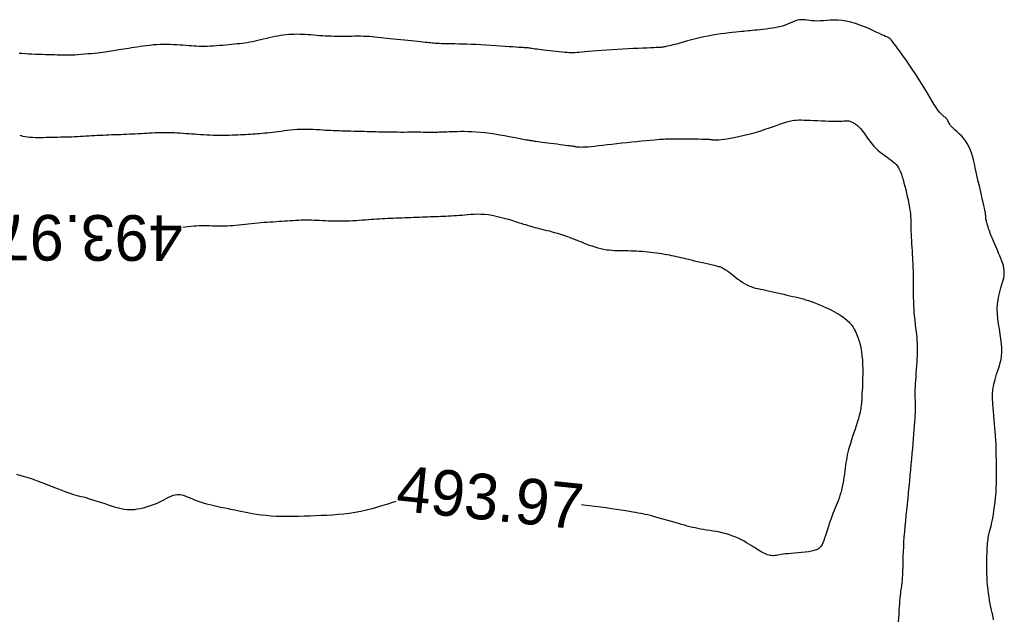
# Model space of a CAD drawing. Header units: millimetres. Extents: x 32690613 to 32693367, y 5343692 to 5344708.
# Tile 197 of 256: x 32692530 to 32692551, y 5344172 to 5344185. Entities that reach past the tile are written whole.
import ezdxf
from ezdxf.enums import TextEntityAlignment as Align

# ---------------------------------------------------------------- set-up
doc = ezdxf.new("R2010")
doc.units = ezdxf.units.MM
doc.header["$LTSCALE"] = 20
for name, color, linetype in [('02-DGM_HL_493.00', 102, 'Continuous'), ('02-DGM_HL_493.50', 112, 'Continuous'), ('02-DGM_HL_494.00', 122, 'Continuous')]:
    doc.layers.add(name, color=color, linetype=linetype)

msp = doc.modelspace()

# ---------------------------------------------------------------- linework, layer by layer
at = {"layer": '02-DGM_HL_493.00', "elevation": 493, "flags": 128}
msp.add_lwpolyline([(32692551.204, 5344172.144), (32692551.194, 5344172.192), (32692551.183, 5344172.242), (32692551.17, 5344172.296), (32692551.157, 5344172.355), (32692551.144, 5344172.42), (32692551.13, 5344172.491), (32692551.117, 5344172.567), (32692551.104, 5344172.647), (32692551.092, 5344172.73), (32692551.082, 5344172.815), (32692551.073, 5344172.901), (32692551.065, 5344172.987), (32692551.06, 5344173.073), (32692551.057, 5344173.157), (32692551.055, 5344173.24), (32692551.054, 5344173.32), (32692551.055, 5344173.397), (32692551.056, 5344173.471), (32692551.058, 5344173.541), (32692551.061, 5344173.606), (32692551.063, 5344173.666), (32692551.066, 5344173.722), (32692551.07, 5344173.773), (32692551.073, 5344173.82), (32692551.077, 5344173.863), (32692551.082, 5344173.903), (32692551.088, 5344173.941), (32692551.094, 5344173.976), (32692551.101, 5344174.009), (32692551.108, 5344174.042), (32692551.117, 5344174.076), (32692551.126, 5344174.112), (32692551.136, 5344174.151), (32692551.147, 5344174.196), (32692551.159, 5344174.247), (32692551.171, 5344174.306), (32692551.184, 5344174.373), (32692551.198, 5344174.449), (32692551.211, 5344174.532), (32692551.224, 5344174.622), (32692551.236, 5344174.718), (32692551.247, 5344174.818), (32692551.256, 5344174.923), (32692551.263, 5344175.03), (32692551.267, 5344175.14), (32692551.269, 5344175.251), (32692551.27, 5344175.359), (32692551.269, 5344175.464), (32692551.267, 5344175.563), (32692551.265, 5344175.654), (32692551.262, 5344175.735), (32692551.26, 5344175.805), (32692551.258, 5344175.86), (32692551.257, 5344175.904), (32692551.256, 5344175.937), (32692551.256, 5344175.961), (32692551.256, 5344175.978), (32692551.256, 5344175.989), (32692551.256, 5344175.997), (32692551.256, 5344176.004), (32692551.257, 5344176.01), (32692551.256, 5344176.017), (32692551.256, 5344176.029), (32692551.255, 5344176.045), (32692551.253, 5344176.069), (32692551.251, 5344176.101), (32692551.248, 5344176.144), (32692551.243, 5344176.2), (32692551.238, 5344176.269), (32692551.231, 5344176.348), (32692551.224, 5344176.435), (32692551.217, 5344176.526), (32692551.21, 5344176.617), (32692551.203, 5344176.705), (32692551.196, 5344176.786), (32692551.19, 5344176.858), (32692551.186, 5344176.916), (32692551.182, 5344176.964), (32692551.179, 5344177.002), (32692551.178, 5344177.034), (32692551.178, 5344177.062), (32692551.179, 5344177.088), (32692551.181, 5344177.115), (32692551.185, 5344177.144), (32692551.189, 5344177.178), (32692551.195, 5344177.216), (32692551.203, 5344177.259), (32692551.212, 5344177.306), (32692551.223, 5344177.356), (32692551.236, 5344177.409), (32692551.251, 5344177.464), (32692551.269, 5344177.521), (32692551.289, 5344177.579), (32692551.31, 5344177.64), (32692551.331, 5344177.704), (32692551.35, 5344177.772), (32692551.367, 5344177.844), (32692551.379, 5344177.921), (32692551.386, 5344178.005), (32692551.386, 5344178.095), (32692551.379, 5344178.192), (32692551.365, 5344178.295), (32692551.348, 5344178.402), (32692551.33, 5344178.513), (32692551.312, 5344178.625), (32692551.297, 5344178.736), (32692551.286, 5344178.846), (32692551.283, 5344178.952), (32692551.289, 5344179.054), (32692551.301, 5344179.151), (32692551.32, 5344179.243), (32692551.341, 5344179.33), (32692551.364, 5344179.412), (32692551.387, 5344179.488), (32692551.408, 5344179.559), (32692551.424, 5344179.625), (32692551.434, 5344179.686), (32692551.438, 5344179.742), (32692551.437, 5344179.795), (32692551.431, 5344179.846), (32692551.42, 5344179.897), (32692551.405, 5344179.948), (32692551.387, 5344180.001), (32692551.365, 5344180.056), (32692551.341, 5344180.116), (32692551.314, 5344180.178), (32692551.286, 5344180.242), (32692551.258, 5344180.308), (32692551.23, 5344180.373), (32692551.202, 5344180.437), (32692551.176, 5344180.499), (32692551.151, 5344180.557), (32692551.13, 5344180.612), (32692551.111, 5344180.662), (32692551.095, 5344180.708), (32692551.081, 5344180.751), (32692551.069, 5344180.789), (32692551.059, 5344180.823), (32692551.051, 5344180.853), (32692551.045, 5344180.88), (32692551.04, 5344180.903), (32692551.036, 5344180.923), (32692551.034, 5344180.94), (32692551.032, 5344180.955), (32692551.031, 5344180.967), (32692551.03, 5344180.979), (32692551.03, 5344180.989), (32692551.03, 5344181), (32692551.029, 5344181.01), (32692551.028, 5344181.022), (32692551.026, 5344181.037), (32692551.023, 5344181.057), (32692551.018, 5344181.083), (32692551.01, 5344181.118), (32692551.001, 5344181.162), (32692550.988, 5344181.218), (32692550.973, 5344181.286), (32692550.955, 5344181.365), (32692550.935, 5344181.453), (32692550.913, 5344181.547), (32692550.891, 5344181.646), (32692550.868, 5344181.746), (32692550.845, 5344181.847), (32692550.823, 5344181.945), (32692550.802, 5344182.04), (32692550.782, 5344182.13), (32692550.761, 5344182.216), (32692550.74, 5344182.297), (32692550.716, 5344182.374), (32692550.689, 5344182.446), (32692550.659, 5344182.514), (32692550.625, 5344182.578), (32692550.585, 5344182.636), (32692550.542, 5344182.691), (32692550.497, 5344182.741), (32692550.451, 5344182.788), (32692550.405, 5344182.831), (32692550.363, 5344182.871), (32692550.324, 5344182.908), (32692550.29, 5344182.941), (32692550.263, 5344182.973), (32692550.242, 5344183.001), (32692550.226, 5344183.027), (32692550.213, 5344183.051), (32692550.202, 5344183.073), (32692550.192, 5344183.092), (32692550.182, 5344183.109), (32692550.171, 5344183.124), (32692550.157, 5344183.137), (32692550.141, 5344183.15), (32692550.122, 5344183.164), (32692550.101, 5344183.181), (32692550.076, 5344183.202), (32692550.048, 5344183.23), (32692550.017, 5344183.266), (32692549.982, 5344183.31), (32692549.944, 5344183.366), (32692549.903, 5344183.431), (32692549.858, 5344183.506), (32692549.809, 5344183.588), (32692549.757, 5344183.677), (32692549.7, 5344183.772), (32692549.639, 5344183.871), (32692549.575, 5344183.974), (32692549.506, 5344184.08), (32692549.436, 5344184.186), (32692549.364, 5344184.29), (32692549.294, 5344184.391), (32692549.226, 5344184.486), (32692549.164, 5344184.574), (32692549.107, 5344184.651), (32692549.059, 5344184.717), (32692549.02, 5344184.769), (32692548.99, 5344184.809), (32692548.966, 5344184.838), (32692548.949, 5344184.859), (32692548.937, 5344184.873), (32692548.927, 5344184.881), (32692548.92, 5344184.886), (32692548.913, 5344184.89), (32692548.905, 5344184.893), (32692548.895, 5344184.897), (32692548.881, 5344184.903), (32692548.862, 5344184.912), (32692548.836, 5344184.923), (32692548.802, 5344184.939), (32692548.758, 5344184.959), (32692548.702, 5344184.985), (32692548.635, 5344185.017), (32692548.556, 5344185.053), (32692548.469, 5344185.092), (32692548.375, 5344185.131), (32692548.277, 5344185.169), (32692548.177, 5344185.204), (32692548.076, 5344185.234), (32692547.978, 5344185.257), (32692547.884, 5344185.271), (32692547.794, 5344185.278), (32692547.708, 5344185.28), (32692547.626, 5344185.277), (32692547.548, 5344185.272), (32692547.475, 5344185.266), (32692547.406, 5344185.261), (32692547.341, 5344185.259), (32692547.281, 5344185.26), (32692547.224, 5344185.264), (32692547.171, 5344185.27), (32692547.122, 5344185.277), (32692547.074, 5344185.283), (32692547.03, 5344185.287), (32692546.987, 5344185.288), (32692546.946, 5344185.285), (32692546.906, 5344185.277), (32692546.866, 5344185.265), (32692546.825, 5344185.249), (32692546.783, 5344185.23), (32692546.738, 5344185.21), (32692546.689, 5344185.189), (32692546.636, 5344185.169), (32692546.578, 5344185.15), (32692546.513, 5344185.133), (32692546.443, 5344185.118), (32692546.37, 5344185.105), (32692546.296, 5344185.094), (32692546.223, 5344185.084), (32692546.151, 5344185.076), (32692546.084, 5344185.068), (32692546.022, 5344185.062), (32692545.966, 5344185.056), (32692545.917, 5344185.051), (32692545.87, 5344185.047), (32692545.825, 5344185.042), (32692545.78, 5344185.037), (32692545.732, 5344185.033), (32692545.68, 5344185.027), (32692545.621, 5344185.021), (32692545.555, 5344185.014), (32692545.481, 5344185.007), (32692545.402, 5344184.998), (32692545.317, 5344184.987), (32692545.229, 5344184.976), (32692545.137, 5344184.962), (32692545.044, 5344184.947), (32692544.95, 5344184.929), (32692544.856, 5344184.91), (32692544.764, 5344184.889), (32692544.674, 5344184.867), (32692544.586, 5344184.845), (32692544.503, 5344184.823), (32692544.425, 5344184.801), (32692544.353, 5344184.781), (32692544.287, 5344184.763), (32692544.229, 5344184.748), (32692544.178, 5344184.734), (32692544.133, 5344184.723), (32692544.095, 5344184.714), (32692544.062, 5344184.706), (32692544.034, 5344184.7), (32692544.01, 5344184.695), (32692543.99, 5344184.691), (32692543.973, 5344184.688), (32692543.957, 5344184.685), (32692543.94, 5344184.683), (32692543.919, 5344184.681), (32692543.893, 5344184.679), (32692543.859, 5344184.678), (32692543.816, 5344184.676), (32692543.76, 5344184.673), (32692543.691, 5344184.671), (32692543.609, 5344184.667), (32692543.517, 5344184.663), (32692543.416, 5344184.659), (32692543.309, 5344184.654), (32692543.197, 5344184.648), (32692543.081, 5344184.642), (32692542.965, 5344184.635), (32692542.849, 5344184.628), (32692542.735, 5344184.62), (32692542.625, 5344184.612), (32692542.52, 5344184.604), (32692542.422, 5344184.596), (32692542.332, 5344184.588), (32692542.253, 5344184.582), (32692542.184, 5344184.576), (32692542.128, 5344184.57), (32692542.081, 5344184.566), (32692542.043, 5344184.564), (32692542.008, 5344184.562), (32692541.976, 5344184.561), (32692541.943, 5344184.562), (32692541.906, 5344184.563), (32692541.863, 5344184.566), (32692541.811, 5344184.571), (32692541.753, 5344184.576), (32692541.689, 5344184.582), (32692541.621, 5344184.589), (32692541.552, 5344184.596), (32692541.484, 5344184.604), (32692541.418, 5344184.611), (32692541.356, 5344184.619), (32692541.3, 5344184.626), (32692541.249, 5344184.632), (32692541.204, 5344184.639), (32692541.165, 5344184.645), (32692541.13, 5344184.65), (32692541.099, 5344184.655), (32692541.073, 5344184.659), (32692541.05, 5344184.663), (32692541.031, 5344184.666), (32692541.014, 5344184.669), (32692541, 5344184.67), (32692540.988, 5344184.672), (32692540.978, 5344184.673), (32692540.969, 5344184.674), (32692540.961, 5344184.674), (32692540.953, 5344184.674), (32692540.945, 5344184.674), (32692540.935, 5344184.675), (32692540.922, 5344184.675), (32692540.903, 5344184.676), (32692540.877, 5344184.677), (32692540.843, 5344184.679), (32692540.799, 5344184.682), (32692540.743, 5344184.686), (32692540.674, 5344184.691), (32692540.593, 5344184.697), (32692540.503, 5344184.703), (32692540.405, 5344184.71), (32692540.301, 5344184.717), (32692540.194, 5344184.724), (32692540.085, 5344184.731), (32692539.977, 5344184.737), (32692539.871, 5344184.742), (32692539.769, 5344184.746), (32692539.67, 5344184.75), (32692539.576, 5344184.753), (32692539.488, 5344184.755), (32692539.406, 5344184.757), (32692539.332, 5344184.759), (32692539.265, 5344184.76), (32692539.206, 5344184.761), (32692539.155, 5344184.762), (32692539.111, 5344184.763), (32692539.071, 5344184.764), (32692539.035, 5344184.766), (32692539.002, 5344184.767), (32692538.97, 5344184.769), (32692538.939, 5344184.772), (32692538.906, 5344184.775), (32692538.872, 5344184.778), (32692538.835, 5344184.782), (32692538.795, 5344184.787), (32692538.752, 5344184.792), (32692538.703, 5344184.797), (32692538.65, 5344184.803), (32692538.59, 5344184.809), (32692538.524, 5344184.815), (32692538.453, 5344184.822), (32692538.378, 5344184.829), (32692538.3, 5344184.837), (32692538.22, 5344184.844), (32692538.141, 5344184.852), (32692538.063, 5344184.86), (32692537.987, 5344184.868), (32692537.915, 5344184.876), (32692537.846, 5344184.884), (32692537.78, 5344184.892), (32692537.716, 5344184.899), (32692537.654, 5344184.906), (32692537.592, 5344184.912), (32692537.53, 5344184.917), (32692537.468, 5344184.92), (32692537.405, 5344184.922), (32692537.341, 5344184.924), (32692537.276, 5344184.924), (32692537.21, 5344184.924), (32692537.145, 5344184.923), (32692537.079, 5344184.922), (32692537.014, 5344184.921), (32692536.948, 5344184.921), (32692536.884, 5344184.921), (32692536.819, 5344184.922), (32692536.756, 5344184.923), (32692536.692, 5344184.925), (32692536.629, 5344184.928), (32692536.566, 5344184.931), (32692536.504, 5344184.934), (32692536.441, 5344184.938), (32692536.378, 5344184.943), (32692536.315, 5344184.948), (32692536.253, 5344184.953), (32692536.191, 5344184.957), (32692536.129, 5344184.961), (32692536.067, 5344184.965), (32692536.006, 5344184.967), (32692535.946, 5344184.968), (32692535.886, 5344184.967), (32692535.826, 5344184.965), (32692535.767, 5344184.961), (32692535.708, 5344184.955), (32692535.649, 5344184.948), (32692535.589, 5344184.94), (32692535.528, 5344184.929), (32692535.467, 5344184.918), (32692535.404, 5344184.905), (32692535.341, 5344184.89), (32692535.277, 5344184.876), (32692535.214, 5344184.86), (32692535.151, 5344184.845), (32692535.089, 5344184.831), (32692535.028, 5344184.817), (32692534.97, 5344184.805), (32692534.913, 5344184.794), (32692534.858, 5344184.784), (32692534.804, 5344184.776), (32692534.75, 5344184.769), (32692534.696, 5344184.763), (32692534.64, 5344184.756), (32692534.582, 5344184.751), (32692534.521, 5344184.745), (32692534.457, 5344184.738), (32692534.391, 5344184.732), (32692534.322, 5344184.726), (32692534.253, 5344184.72), (32692534.184, 5344184.714), (32692534.115, 5344184.71), (32692534.048, 5344184.706), (32692533.983, 5344184.704), (32692533.922, 5344184.703), (32692533.862, 5344184.703), (32692533.805, 5344184.704), (32692533.748, 5344184.706), (32692533.691, 5344184.71), (32692533.634, 5344184.713), (32692533.575, 5344184.718), (32692533.514, 5344184.722), (32692533.449, 5344184.727), (32692533.382, 5344184.732), (32692533.313, 5344184.737), (32692533.242, 5344184.741), (32692533.169, 5344184.744), (32692533.095, 5344184.745), (32692533.021, 5344184.745), (32692532.946, 5344184.743), (32692532.871, 5344184.739), (32692532.797, 5344184.734), (32692532.723, 5344184.726), (32692532.651, 5344184.718), (32692532.58, 5344184.708), (32692532.511, 5344184.698), (32692532.445, 5344184.688), (32692532.381, 5344184.678), (32692532.321, 5344184.669), (32692532.263, 5344184.66), (32692532.208, 5344184.651), (32692532.155, 5344184.643), (32692532.105, 5344184.635), (32692532.056, 5344184.627), (32692532.009, 5344184.62), (32692531.964, 5344184.613), (32692531.92, 5344184.606), (32692531.877, 5344184.599), (32692531.833, 5344184.592), (32692531.787, 5344184.586), (32692531.74, 5344184.579), (32692531.689, 5344184.572), (32692531.634, 5344184.565), (32692531.575, 5344184.558), (32692531.51, 5344184.551), (32692531.441, 5344184.544), (32692531.369, 5344184.537), (32692531.295, 5344184.53), (32692531.222, 5344184.524), (32692531.149, 5344184.518), (32692531.08, 5344184.514), (32692531.015, 5344184.511), (32692530.956, 5344184.509), (32692530.9, 5344184.508), (32692530.848, 5344184.508), (32692530.797, 5344184.509), (32692530.746, 5344184.511), (32692530.693, 5344184.513), (32692530.638, 5344184.515), (32692530.578, 5344184.517), (32692530.512, 5344184.519), (32692530.442, 5344184.522), (32692530.369, 5344184.524), (32692530.294, 5344184.526), (32692530.217, 5344184.529), (32692530.141, 5344184.532), (32692530.066, 5344184.536), (32692529.995, 5344184.54), (32692529.927, 5344184.545), (32692529.862, 5344184.55)], dxfattribs=at)
at = {"layer": '02-DGM_HL_493.50', "elevation": 493.5, "flags": 128}
msp.add_lwpolyline([(32692529.875, 5344182.756), (32692529.896, 5344182.751), (32692529.945, 5344182.74), (32692529.995, 5344182.73), (32692530.046, 5344182.722), (32692530.099, 5344182.717), (32692530.154, 5344182.713), (32692530.21, 5344182.711), (32692530.268, 5344182.71), (32692530.328, 5344182.71), (32692530.388, 5344182.711), (32692530.449, 5344182.713), (32692530.512, 5344182.714), (32692530.574, 5344182.715), (32692530.638, 5344182.717), (32692530.701, 5344182.718), (32692530.765, 5344182.719), (32692530.828, 5344182.72), (32692530.892, 5344182.721), (32692530.955, 5344182.723), (32692531.018, 5344182.725), (32692531.08, 5344182.728), (32692531.142, 5344182.731), (32692531.203, 5344182.734), (32692531.265, 5344182.738), (32692531.326, 5344182.741), (32692531.388, 5344182.745), (32692531.449, 5344182.749), (32692531.512, 5344182.752), (32692531.574, 5344182.756), (32692531.637, 5344182.759), (32692531.701, 5344182.762), (32692531.765, 5344182.765), (32692531.829, 5344182.767), (32692531.893, 5344182.77), (32692531.957, 5344182.772), (32692532.022, 5344182.775), (32692532.086, 5344182.777), (32692532.151, 5344182.78), (32692532.215, 5344182.783), (32692532.279, 5344182.785), (32692532.343, 5344182.788), (32692532.406, 5344182.791), (32692532.47, 5344182.794), (32692532.532, 5344182.797), (32692532.594, 5344182.801), (32692532.656, 5344182.804), (32692532.717, 5344182.808), (32692532.779, 5344182.811), (32692532.839, 5344182.814), (32692532.9, 5344182.816), (32692532.961, 5344182.818), (32692533.021, 5344182.819), (32692533.082, 5344182.819), (32692533.143, 5344182.818), (32692533.204, 5344182.817), (32692533.265, 5344182.814), (32692533.326, 5344182.811), (32692533.388, 5344182.808), (32692533.45, 5344182.804), (32692533.513, 5344182.799), (32692533.576, 5344182.795), (32692533.639, 5344182.79), (32692533.703, 5344182.785), (32692533.768, 5344182.78), (32692533.834, 5344182.776), (32692533.901, 5344182.771), (32692533.969, 5344182.768), (32692534.038, 5344182.765), (32692534.109, 5344182.762), (32692534.18, 5344182.761), (32692534.251, 5344182.76), (32692534.322, 5344182.76), (32692534.392, 5344182.76), (32692534.46, 5344182.761), (32692534.527, 5344182.763), (32692534.591, 5344182.765), (32692534.652, 5344182.767), (32692534.71, 5344182.77), (32692534.766, 5344182.772), (32692534.82, 5344182.776), (32692534.873, 5344182.779), (32692534.925, 5344182.783), (32692534.977, 5344182.786), (32692535.028, 5344182.79), (32692535.08, 5344182.794), (32692535.133, 5344182.798), (32692535.186, 5344182.802), (32692535.241, 5344182.807), (32692535.297, 5344182.812), (32692535.354, 5344182.818), (32692535.414, 5344182.824), (32692535.475, 5344182.832), (32692535.538, 5344182.84), (32692535.603, 5344182.849), (32692535.67, 5344182.858), (32692535.738, 5344182.866), (32692535.808, 5344182.875), (32692535.878, 5344182.882), (32692535.949, 5344182.887), (32692536.02, 5344182.891), (32692536.092, 5344182.893), (32692536.163, 5344182.893), (32692536.234, 5344182.891), (32692536.304, 5344182.888), (32692536.372, 5344182.885), (32692536.44, 5344182.88), (32692536.505, 5344182.876), (32692536.569, 5344182.872), (32692536.631, 5344182.869), (32692536.691, 5344182.866), (32692536.75, 5344182.863), (32692536.809, 5344182.861), (32692536.869, 5344182.859), (32692536.93, 5344182.857), (32692536.993, 5344182.855), (32692537.058, 5344182.853), (32692537.127, 5344182.851), (32692537.198, 5344182.849), (32692537.27, 5344182.847), (32692537.343, 5344182.845), (32692537.415, 5344182.843), (32692537.486, 5344182.841), (32692537.554, 5344182.839), (32692537.619, 5344182.838), (32692537.68, 5344182.836), (32692537.737, 5344182.835), (32692537.792, 5344182.833), (32692537.847, 5344182.832), (32692537.901, 5344182.831), (32692537.958, 5344182.83), (32692538.017, 5344182.829), (32692538.08, 5344182.829), (32692538.148, 5344182.829), (32692538.219, 5344182.828), (32692538.293, 5344182.828), (32692538.369, 5344182.829), (32692538.443, 5344182.829), (32692538.516, 5344182.829), (32692538.586, 5344182.829), (32692538.651, 5344182.829), (32692538.711, 5344182.828), (32692538.766, 5344182.828), (32692538.816, 5344182.827), (32692538.862, 5344182.827), (32692538.905, 5344182.827), (32692538.946, 5344182.827), (32692538.985, 5344182.827), (32692539.023, 5344182.827), (32692539.062, 5344182.829), (32692539.1, 5344182.83), (32692539.141, 5344182.832), (32692539.183, 5344182.834), (32692539.229, 5344182.835), (32692539.278, 5344182.837), (32692539.332, 5344182.839), (32692539.392, 5344182.841), (32692539.457, 5344182.842), (32692539.529, 5344182.843), (32692539.606, 5344182.843), (32692539.689, 5344182.841), (32692539.777, 5344182.838), (32692539.87, 5344182.833), (32692539.967, 5344182.825), (32692540.069, 5344182.814), (32692540.175, 5344182.801), (32692540.282, 5344182.786), (32692540.389, 5344182.768), (32692540.493, 5344182.751), (32692540.592, 5344182.732), (32692540.684, 5344182.715), (32692540.765, 5344182.699), (32692540.835, 5344182.685), (32692540.891, 5344182.674), (32692540.935, 5344182.666), (32692540.969, 5344182.659), (32692540.995, 5344182.654), (32692541.015, 5344182.651), (32692541.031, 5344182.648), (32692541.045, 5344182.646), (32692541.06, 5344182.644), (32692541.076, 5344182.641), (32692541.096, 5344182.639), (32692541.12, 5344182.635), (32692541.148, 5344182.631), (32692541.181, 5344182.627), (32692541.219, 5344182.622), (32692541.264, 5344182.616), (32692541.316, 5344182.609), (32692541.376, 5344182.601), (32692541.44, 5344182.593), (32692541.509, 5344182.584), (32692541.578, 5344182.575), (32692541.647, 5344182.566), (32692541.713, 5344182.557), (32692541.775, 5344182.549), (32692541.829, 5344182.542), (32692541.875, 5344182.536), (32692541.913, 5344182.531), (32692541.945, 5344182.526), (32692541.972, 5344182.523), (32692541.994, 5344182.519), (32692542.014, 5344182.516), (32692542.032, 5344182.513), (32692542.05, 5344182.51), (32692542.069, 5344182.507), (32692542.09, 5344182.504), (32692542.114, 5344182.502), (32692542.142, 5344182.5), (32692542.176, 5344182.499), (32692542.217, 5344182.5), (32692542.265, 5344182.502), (32692542.323, 5344182.506), (32692542.39, 5344182.512), (32692542.466, 5344182.52), (32692542.551, 5344182.53), (32692542.642, 5344182.54), (32692542.74, 5344182.552), (32692542.842, 5344182.564), (32692542.949, 5344182.576), (32692543.058, 5344182.589), (32692543.17, 5344182.601), (32692543.281, 5344182.612), (32692543.39, 5344182.623), (32692543.495, 5344182.632), (32692543.594, 5344182.642), (32692543.685, 5344182.65), (32692543.766, 5344182.657), (32692543.835, 5344182.663), (32692543.891, 5344182.668), (32692543.936, 5344182.672), (32692543.975, 5344182.675), (32692544.009, 5344182.677), (32692544.043, 5344182.679), (32692544.081, 5344182.68), (32692544.125, 5344182.68), (32692544.179, 5344182.68), (32692544.245, 5344182.68), (32692544.322, 5344182.68), (32692544.405, 5344182.68), (32692544.492, 5344182.679), (32692544.58, 5344182.678), (32692544.664, 5344182.677), (32692544.742, 5344182.676), (32692544.811, 5344182.675), (32692544.867, 5344182.674), (32692544.913, 5344182.672), (32692544.948, 5344182.67), (32692544.976, 5344182.669), (32692544.998, 5344182.667), (32692545.016, 5344182.665), (32692545.03, 5344182.663), (32692545.044, 5344182.66), (32692545.059, 5344182.658), (32692545.075, 5344182.656), (32692545.095, 5344182.654), (32692545.12, 5344182.654), (32692545.15, 5344182.655), (32692545.188, 5344182.658), (32692545.235, 5344182.663), (32692545.292, 5344182.67), (32692545.359, 5344182.681), (32692545.437, 5344182.694), (32692545.522, 5344182.71), (32692545.613, 5344182.729), (32692545.709, 5344182.75), (32692545.808, 5344182.774), (32692545.909, 5344182.799), (32692546.008, 5344182.827), (32692546.106, 5344182.857), (32692546.201, 5344182.888), (32692546.293, 5344182.919), (32692546.38, 5344182.95), (32692546.463, 5344182.979), (32692546.541, 5344183.006), (32692546.613, 5344183.03), (32692546.678, 5344183.051), (32692546.737, 5344183.066), (32692546.79, 5344183.078), (32692546.84, 5344183.086), (32692546.89, 5344183.091), (32692546.94, 5344183.093), (32692546.992, 5344183.093), (32692547.05, 5344183.091), (32692547.115, 5344183.088), (32692547.187, 5344183.085), (32692547.266, 5344183.081), (32692547.349, 5344183.077), (32692547.434, 5344183.073), (32692547.518, 5344183.07), (32692547.598, 5344183.067), (32692547.674, 5344183.065), (32692547.741, 5344183.064), (32692547.799, 5344183.065), (32692547.847, 5344183.066), (32692547.888, 5344183.068), (32692547.922, 5344183.07), (32692547.95, 5344183.072), (32692547.975, 5344183.074), (32692547.996, 5344183.074), (32692548.016, 5344183.073), (32692548.035, 5344183.07), (32692548.053, 5344183.066), (32692548.071, 5344183.06), (32692548.089, 5344183.053), (32692548.107, 5344183.044), (32692548.125, 5344183.034), (32692548.143, 5344183.023), (32692548.162, 5344183.012), (32692548.181, 5344182.999), (32692548.201, 5344182.985), (32692548.221, 5344182.969), (32692548.243, 5344182.95), (32692548.265, 5344182.929), (32692548.289, 5344182.904), (32692548.313, 5344182.875), (32692548.34, 5344182.841), (32692548.367, 5344182.802), (32692548.397, 5344182.76), (32692548.428, 5344182.714), (32692548.461, 5344182.667), (32692548.497, 5344182.618), (32692548.535, 5344182.569), (32692548.577, 5344182.52), (32692548.621, 5344182.474), (32692548.668, 5344182.43), (32692548.718, 5344182.389), (32692548.769, 5344182.35), (32692548.82, 5344182.313), (32692548.869, 5344182.277), (32692548.917, 5344182.243), (32692548.962, 5344182.21), (32692549.003, 5344182.178), (32692549.038, 5344182.146), (32692549.07, 5344182.113), (32692549.097, 5344182.079), (32692549.121, 5344182.042), (32692549.143, 5344182.001), (32692549.164, 5344181.956), (32692549.183, 5344181.906), (32692549.202, 5344181.849), (32692549.222, 5344181.785), (32692549.241, 5344181.715), (32692549.261, 5344181.642), (32692549.28, 5344181.566), (32692549.298, 5344181.491), (32692549.314, 5344181.417), (32692549.329, 5344181.346), (32692549.343, 5344181.281), (32692549.354, 5344181.222), (32692549.363, 5344181.17), (32692549.37, 5344181.122), (32692549.376, 5344181.08), (32692549.38, 5344181.041), (32692549.384, 5344181.004), (32692549.386, 5344180.969), (32692549.388, 5344180.935), (32692549.389, 5344180.901), (32692549.389, 5344180.867), (32692549.39, 5344180.83), (32692549.391, 5344180.791), (32692549.392, 5344180.748), (32692549.393, 5344180.7), (32692549.394, 5344180.648), (32692549.397, 5344180.589), (32692549.4, 5344180.523), (32692549.403, 5344180.452), (32692549.408, 5344180.377), (32692549.412, 5344180.3), (32692549.417, 5344180.224), (32692549.421, 5344180.148), (32692549.425, 5344180.076), (32692549.429, 5344180.01), (32692549.433, 5344179.949), (32692549.436, 5344179.894), (32692549.438, 5344179.842), (32692549.44, 5344179.792), (32692549.441, 5344179.742), (32692549.442, 5344179.691), (32692549.443, 5344179.636), (32692549.443, 5344179.577), (32692549.443, 5344179.511), (32692549.443, 5344179.44), (32692549.442, 5344179.364), (32692549.443, 5344179.284), (32692549.444, 5344179.2), (32692549.446, 5344179.115), (32692549.449, 5344179.029), (32692549.454, 5344178.942), (32692549.46, 5344178.856), (32692549.468, 5344178.772), (32692549.477, 5344178.689), (32692549.486, 5344178.608), (32692549.495, 5344178.53), (32692549.504, 5344178.456), (32692549.512, 5344178.387), (32692549.519, 5344178.322), (32692549.524, 5344178.262), (32692549.528, 5344178.206), (32692549.531, 5344178.152), (32692549.532, 5344178.099), (32692549.531, 5344178.045), (32692549.53, 5344177.989), (32692549.527, 5344177.928), (32692549.524, 5344177.862), (32692549.519, 5344177.789), (32692549.514, 5344177.711), (32692549.508, 5344177.63), (32692549.503, 5344177.548), (32692549.497, 5344177.466), (32692549.492, 5344177.388), (32692549.487, 5344177.314), (32692549.484, 5344177.247), (32692549.481, 5344177.189), (32692549.48, 5344177.138), (32692549.479, 5344177.094), (32692549.48, 5344177.056), (32692549.48, 5344177.022), (32692549.482, 5344176.991), (32692549.483, 5344176.963), (32692549.484, 5344176.935), (32692549.486, 5344176.908), (32692549.487, 5344176.879), (32692549.488, 5344176.848), (32692549.488, 5344176.813), (32692549.488, 5344176.775), (32692549.487, 5344176.73), (32692549.485, 5344176.679), (32692549.482, 5344176.621), (32692549.477, 5344176.554), (32692549.472, 5344176.479), (32692549.466, 5344176.397), (32692549.459, 5344176.307), (32692549.451, 5344176.212), (32692549.442, 5344176.111), (32692549.434, 5344176.006), (32692549.424, 5344175.896), (32692549.414, 5344175.783), (32692549.404, 5344175.666), (32692549.394, 5344175.547), (32692549.383, 5344175.426), (32692549.372, 5344175.304), (32692549.361, 5344175.179), (32692549.349, 5344175.054), (32692549.336, 5344174.929), (32692549.323, 5344174.803), (32692549.31, 5344174.678), (32692549.297, 5344174.554), (32692549.284, 5344174.431), (32692549.271, 5344174.309), (32692549.26, 5344174.189), (32692549.25, 5344174.072), (32692549.241, 5344173.958), (32692549.233, 5344173.846), (32692549.228, 5344173.739), (32692549.223, 5344173.637), (32692549.219, 5344173.54), (32692549.216, 5344173.449), (32692549.214, 5344173.366), (32692549.212, 5344173.29), (32692549.21, 5344173.223), (32692549.208, 5344173.164), (32692549.206, 5344173.114), (32692549.203, 5344173.071), (32692549.201, 5344173.033), (32692549.198, 5344172.999), (32692549.195, 5344172.967), (32692549.191, 5344172.937), (32692549.187, 5344172.907), (32692549.183, 5344172.876), (32692549.178, 5344172.842), (32692549.173, 5344172.806), (32692549.168, 5344172.767), (32692549.162, 5344172.724), (32692549.157, 5344172.675), (32692549.151, 5344172.622), (32692549.146, 5344172.562), (32692549.141, 5344172.496), (32692549.135, 5344172.425), (32692549.13, 5344172.349), (32692549.125, 5344172.269), (32692549.121, 5344172.187), (32692549.116, 5344172.103)], dxfattribs=at)
at = {"layer": '02-DGM_HL_494.00', "elevation": 494, "flags": 128}
for points in [[(32692533.447, 5344180.746), (32692533.497, 5344180.753), (32692533.561, 5344180.761), (32692533.624, 5344180.768), (32692533.686, 5344180.773), (32692533.746, 5344180.776), (32692533.806, 5344180.778), (32692533.865, 5344180.779), (32692533.923, 5344180.779), (32692533.981, 5344180.779), (32692534.037, 5344180.777), (32692534.092, 5344180.776), (32692534.147, 5344180.775), (32692534.201, 5344180.774), (32692534.256, 5344180.773), (32692534.31, 5344180.773), (32692534.366, 5344180.774), (32692534.423, 5344180.775), (32692534.482, 5344180.778), (32692534.543, 5344180.782), (32692534.606, 5344180.787), (32692534.672, 5344180.794), (32692534.74, 5344180.801), (32692534.809, 5344180.809), (32692534.879, 5344180.818), (32692534.949, 5344180.826), (32692535.02, 5344180.833), (32692535.089, 5344180.84), (32692535.158, 5344180.847), (32692535.227, 5344180.852), (32692535.294, 5344180.856), (32692535.36, 5344180.861), (32692535.425, 5344180.864), (32692535.49, 5344180.868), (32692535.554, 5344180.872), (32692535.616, 5344180.876), (32692535.678, 5344180.88), (32692535.74, 5344180.884), (32692535.8, 5344180.889), (32692535.86, 5344180.893), (32692535.919, 5344180.897), (32692535.978, 5344180.9), (32692536.036, 5344180.902), (32692536.094, 5344180.904), (32692536.152, 5344180.904), (32692536.209, 5344180.903), (32692536.267, 5344180.901), (32692536.325, 5344180.899), (32692536.384, 5344180.897), (32692536.443, 5344180.894), (32692536.504, 5344180.891), (32692536.566, 5344180.888), (32692536.629, 5344180.886), (32692536.694, 5344180.884), (32692536.76, 5344180.883), (32692536.827, 5344180.882), (32692536.894, 5344180.882), (32692536.962, 5344180.883), (32692537.031, 5344180.884), (32692537.1, 5344180.886), (32692537.168, 5344180.889), (32692537.237, 5344180.893), (32692537.305, 5344180.898), (32692537.372, 5344180.902), (32692537.439, 5344180.907), (32692537.504, 5344180.912), (32692537.569, 5344180.917), (32692537.632, 5344180.922), (32692537.694, 5344180.926), (32692537.754, 5344180.929), (32692537.814, 5344180.932), (32692537.873, 5344180.935), (32692537.933, 5344180.938), (32692537.992, 5344180.94), (32692538.053, 5344180.943), (32692538.115, 5344180.945), (32692538.178, 5344180.948), (32692538.242, 5344180.95), (32692538.307, 5344180.953), (32692538.373, 5344180.955), (32692538.438, 5344180.958), (32692538.503, 5344180.96), (32692538.568, 5344180.963), (32692538.631, 5344180.965), (32692538.693, 5344180.968), (32692538.753, 5344180.97), (32692538.812, 5344180.973), (32692538.87, 5344180.975), (32692538.928, 5344180.977), (32692538.985, 5344180.979), (32692539.041, 5344180.981), (32692539.097, 5344180.984), (32692539.153, 5344180.986), (32692539.21, 5344180.988), (32692539.267, 5344180.991), (32692539.324, 5344180.994), (32692539.382, 5344180.997), (32692539.441, 5344181.001), (32692539.502, 5344181.005), (32692539.563, 5344181.01), (32692539.626, 5344181.016), (32692539.691, 5344181.022), (32692539.758, 5344181.027), (32692539.828, 5344181.031), (32692539.9, 5344181.033), (32692539.975, 5344181.032), (32692540.054, 5344181.027), (32692540.136, 5344181.018), (32692540.222, 5344181.004), (32692540.31, 5344180.987), (32692540.398, 5344180.965), (32692540.486, 5344180.942), (32692540.571, 5344180.918), (32692540.652, 5344180.894), (32692540.727, 5344180.87), (32692540.794, 5344180.849), (32692540.853, 5344180.83), (32692540.905, 5344180.813), (32692540.951, 5344180.799), (32692540.993, 5344180.786), (32692541.033, 5344180.774), (32692541.072, 5344180.763), (32692541.113, 5344180.752), (32692541.156, 5344180.74), (32692541.203, 5344180.728), (32692541.254, 5344180.716), (32692541.308, 5344180.703), (32692541.363, 5344180.689), (32692541.42, 5344180.674), (32692541.477, 5344180.66), (32692541.534, 5344180.645), (32692541.589, 5344180.63), (32692541.642, 5344180.614), (32692541.693, 5344180.599), (32692541.741, 5344180.583), (32692541.787, 5344180.568), (32692541.829, 5344180.554), (32692541.869, 5344180.539), (32692541.906, 5344180.526), (32692541.939, 5344180.513), (32692541.969, 5344180.502), (32692541.998, 5344180.49), (32692542.025, 5344180.479), (32692542.052, 5344180.468), (32692542.081, 5344180.456), (32692542.113, 5344180.443), (32692542.149, 5344180.429), (32692542.19, 5344180.412), (32692542.237, 5344180.394), (32692542.289, 5344180.374), (32692542.346, 5344180.353), (32692542.407, 5344180.332), (32692542.469, 5344180.311), (32692542.533, 5344180.292), (32692542.598, 5344180.276), (32692542.661, 5344180.262), (32692542.724, 5344180.251), (32692542.785, 5344180.244), (32692542.844, 5344180.239), (32692542.903, 5344180.236), (32692542.962, 5344180.234), (32692543.02, 5344180.233), (32692543.079, 5344180.233), (32692543.138, 5344180.233), (32692543.198, 5344180.231), (32692543.258, 5344180.229), (32692543.32, 5344180.227), (32692543.381, 5344180.223), (32692543.443, 5344180.219), (32692543.506, 5344180.215), (32692543.568, 5344180.209), (32692543.631, 5344180.203), (32692543.694, 5344180.197), (32692543.756, 5344180.189), (32692543.818, 5344180.182), (32692543.879, 5344180.173), (32692543.938, 5344180.165), (32692543.995, 5344180.155), (32692544.05, 5344180.146), (32692544.103, 5344180.136), (32692544.152, 5344180.126), (32692544.2, 5344180.116), (32692544.247, 5344180.105), (32692544.295, 5344180.094), (32692544.344, 5344180.082), (32692544.396, 5344180.069), (32692544.451, 5344180.056), (32692544.512, 5344180.041), (32692544.578, 5344180.026), (32692544.647, 5344180.01), (32692544.719, 5344179.993), (32692544.792, 5344179.977), (32692544.862, 5344179.961), (32692544.929, 5344179.946), (32692544.991, 5344179.932), (32692545.045, 5344179.92), (32692545.09, 5344179.909), (32692545.127, 5344179.9), (32692545.157, 5344179.893), (32692545.182, 5344179.886), (32692545.203, 5344179.879), (32692545.22, 5344179.873), (32692545.236, 5344179.866), (32692545.252, 5344179.859), (32692545.268, 5344179.851), (32692545.286, 5344179.842), (32692545.306, 5344179.831), (32692545.327, 5344179.818), (32692545.351, 5344179.802), (32692545.377, 5344179.783), (32692545.407, 5344179.762), (32692545.44, 5344179.736), (32692545.477, 5344179.707), (32692545.517, 5344179.676), (32692545.56, 5344179.642), (32692545.605, 5344179.607), (32692545.652, 5344179.573), (32692545.7, 5344179.54), (32692545.748, 5344179.51), (32692545.796, 5344179.483), (32692545.844, 5344179.46), (32692545.891, 5344179.441), (32692545.939, 5344179.425), (32692545.988, 5344179.411), (32692546.039, 5344179.399), (32692546.092, 5344179.388), (32692546.147, 5344179.376), (32692546.206, 5344179.364), (32692546.268, 5344179.351), (32692546.333, 5344179.336), (32692546.401, 5344179.321), (32692546.469, 5344179.305), (32692546.538, 5344179.289), (32692546.606, 5344179.273), (32692546.673, 5344179.258), (32692546.738, 5344179.243), (32692546.799, 5344179.228), (32692546.859, 5344179.215), (32692546.916, 5344179.201), (32692546.973, 5344179.187), (32692547.03, 5344179.172), (32692547.088, 5344179.155), (32692547.148, 5344179.137), (32692547.21, 5344179.116), (32692547.275, 5344179.092), (32692547.342, 5344179.065), (32692547.409, 5344179.037), (32692547.477, 5344179.008), (32692547.543, 5344178.977), (32692547.607, 5344178.947), (32692547.667, 5344178.917), (32692547.722, 5344178.888), (32692547.771, 5344178.861), (32692547.815, 5344178.835), (32692547.855, 5344178.81), (32692547.89, 5344178.786), (32692547.922, 5344178.762), (32692547.952, 5344178.739), (32692547.979, 5344178.716), (32692548.006, 5344178.692), (32692548.031, 5344178.667), (32692548.056, 5344178.642), (32692548.081, 5344178.614), (32692548.105, 5344178.584), (32692548.129, 5344178.55), (32692548.152, 5344178.513), (32692548.175, 5344178.471), (32692548.197, 5344178.423), (32692548.219, 5344178.37), (32692548.24, 5344178.311), (32692548.26, 5344178.246), (32692548.278, 5344178.175), (32692548.294, 5344178.098), (32692548.309, 5344178.016), (32692548.32, 5344177.927), (32692548.329, 5344177.834), (32692548.334, 5344177.735), (32692548.337, 5344177.632), (32692548.337, 5344177.53), (32692548.335, 5344177.429), (32692548.333, 5344177.332), (32692548.329, 5344177.242), (32692548.325, 5344177.161), (32692548.321, 5344177.092), (32692548.318, 5344177.036), (32692548.316, 5344176.991), (32692548.314, 5344176.957), (32692548.312, 5344176.93), (32692548.31, 5344176.908), (32692548.308, 5344176.889), (32692548.307, 5344176.871), (32692548.304, 5344176.851), (32692548.302, 5344176.828), (32692548.298, 5344176.801), (32692548.293, 5344176.769), (32692548.287, 5344176.733), (32692548.278, 5344176.691), (32692548.267, 5344176.643), (32692548.254, 5344176.59), (32692548.237, 5344176.53), (32692548.216, 5344176.464), (32692548.193, 5344176.392), (32692548.168, 5344176.316), (32692548.142, 5344176.239), (32692548.116, 5344176.161), (32692548.09, 5344176.084), (32692548.067, 5344176.009), (32692548.045, 5344175.939), (32692548.027, 5344175.874), (32692548.012, 5344175.813), (32692547.999, 5344175.755), (32692547.988, 5344175.7), (32692547.979, 5344175.645), (32692547.97, 5344175.589), (32692547.962, 5344175.531), (32692547.954, 5344175.47), (32692547.945, 5344175.406), (32692547.935, 5344175.337), (32692547.925, 5344175.267), (32692547.913, 5344175.195), (32692547.901, 5344175.124), (32692547.887, 5344175.054), (32692547.872, 5344174.987), (32692547.856, 5344174.923), (32692547.839, 5344174.863), (32692547.82, 5344174.807), (32692547.799, 5344174.753), (32692547.778, 5344174.701), (32692547.756, 5344174.648), (32692547.733, 5344174.593), (32692547.709, 5344174.536), (32692547.685, 5344174.475), (32692547.661, 5344174.409), (32692547.636, 5344174.34), (32692547.611, 5344174.268), (32692547.587, 5344174.196), (32692547.564, 5344174.124), (32692547.542, 5344174.055), (32692547.521, 5344173.99), (32692547.501, 5344173.93), (32692547.483, 5344173.878), (32692547.465, 5344173.831), (32692547.446, 5344173.791), (32692547.424, 5344173.756), (32692547.398, 5344173.726), (32692547.366, 5344173.701), (32692547.326, 5344173.68), (32692547.276, 5344173.662), (32692547.217, 5344173.648), (32692547.15, 5344173.636), (32692547.076, 5344173.626), (32692546.999, 5344173.618), (32692546.922, 5344173.611), (32692546.845, 5344173.604), (32692546.773, 5344173.598), (32692546.706, 5344173.592), (32692546.648, 5344173.586), (32692546.598, 5344173.579), (32692546.554, 5344173.572), (32692546.515, 5344173.565), (32692546.481, 5344173.559), (32692546.45, 5344173.554), (32692546.421, 5344173.55), (32692546.393, 5344173.548), (32692546.365, 5344173.548), (32692546.337, 5344173.55), (32692546.309, 5344173.554), (32692546.28, 5344173.56), (32692546.251, 5344173.569), (32692546.221, 5344173.58), (32692546.191, 5344173.593), (32692546.159, 5344173.608), (32692546.127, 5344173.626), (32692546.093, 5344173.646), (32692546.058, 5344173.668), (32692546.02, 5344173.692), (32692545.981, 5344173.718), (32692545.939, 5344173.745), (32692545.894, 5344173.773), (32692545.846, 5344173.802), (32692545.794, 5344173.832), (32692545.739, 5344173.863), (32692545.681, 5344173.893), (32692545.621, 5344173.923), (32692545.557, 5344173.952), (32692545.491, 5344173.979), (32692545.423, 5344174.003), (32692545.353, 5344174.026), (32692545.281, 5344174.045), (32692545.208, 5344174.061), (32692545.134, 5344174.076), (32692545.061, 5344174.088), (32692544.989, 5344174.1), (32692544.919, 5344174.11), (32692544.851, 5344174.121), (32692544.786, 5344174.131), (32692544.725, 5344174.143), (32692544.666, 5344174.155), (32692544.609, 5344174.168), (32692544.552, 5344174.182), (32692544.494, 5344174.198), (32692544.434, 5344174.214), (32692544.37, 5344174.233), (32692544.302, 5344174.253), (32692544.228, 5344174.274), (32692544.15, 5344174.297), (32692544.069, 5344174.32), (32692543.988, 5344174.343), (32692543.908, 5344174.366), (32692543.83, 5344174.387), (32692543.757, 5344174.407), (32692543.69, 5344174.425), (32692543.631, 5344174.44), (32692543.576, 5344174.452), (32692543.525, 5344174.464), (32692543.475, 5344174.474), (32692543.422, 5344174.483), (32692543.365, 5344174.493), (32692543.301, 5344174.503), (32692543.228, 5344174.515), (32692543.144, 5344174.528), (32692543.049, 5344174.543), (32692542.945, 5344174.559), (32692542.835, 5344174.576), (32692542.718, 5344174.593), (32692542.597, 5344174.61), (32692542.473, 5344174.626), (32692542.347, 5344174.641), (32692542.222, 5344174.655), (32692542.176, 5344174.659)], [(32692538.113, 5344174.734), (32692538.041, 5344174.712), (32692537.938, 5344174.679), (32692537.829, 5344174.645), (32692537.714, 5344174.61), (32692537.594, 5344174.576), (32692537.472, 5344174.544), (32692537.348, 5344174.516), (32692537.224, 5344174.493), (32692537.1, 5344174.474), (32692536.975, 5344174.459), (32692536.851, 5344174.448), (32692536.726, 5344174.439), (32692536.601, 5344174.432), (32692536.476, 5344174.426), (32692536.351, 5344174.421), (32692536.227, 5344174.417), (32692536.102, 5344174.412), (32692535.978, 5344174.409), (32692535.856, 5344174.406), (32692535.735, 5344174.406), (32692535.615, 5344174.407), (32692535.498, 5344174.41), (32692535.384, 5344174.417), (32692535.273, 5344174.427), (32692535.165, 5344174.439), (32692535.063, 5344174.453), (32692534.965, 5344174.468), (32692534.874, 5344174.484), (32692534.79, 5344174.501), (32692534.713, 5344174.516), (32692534.646, 5344174.53), (32692534.587, 5344174.542), (32692534.536, 5344174.553), (32692534.49, 5344174.562), (32692534.448, 5344174.571), (32692534.408, 5344174.58), (32692534.367, 5344174.588), (32692534.323, 5344174.597), (32692534.276, 5344174.607), (32692534.222, 5344174.618), (32692534.164, 5344174.631), (32692534.101, 5344174.645), (32692534.036, 5344174.661), (32692533.969, 5344174.678), (32692533.902, 5344174.697), (32692533.835, 5344174.718), (32692533.77, 5344174.74), (32692533.708, 5344174.765), (32692533.649, 5344174.79), (32692533.592, 5344174.814), (32692533.537, 5344174.837), (32692533.484, 5344174.856), (32692533.432, 5344174.871), (32692533.381, 5344174.88), (32692533.331, 5344174.882), (32692533.281, 5344174.876), (32692533.231, 5344174.863), (32692533.181, 5344174.844), (32692533.129, 5344174.821), (32692533.076, 5344174.794), (32692533.021, 5344174.765), (32692532.964, 5344174.736), (32692532.904, 5344174.707), (32692532.841, 5344174.679), (32692532.776, 5344174.653), (32692532.71, 5344174.63), (32692532.643, 5344174.609), (32692532.576, 5344174.591), (32692532.511, 5344174.576), (32692532.448, 5344174.564), (32692532.388, 5344174.556), (32692532.331, 5344174.551), (32692532.278, 5344174.55), (32692532.226, 5344174.553), (32692532.175, 5344174.559), (32692532.123, 5344174.568), (32692532.069, 5344174.58), (32692532.012, 5344174.596), (32692531.952, 5344174.614), (32692531.886, 5344174.634), (32692531.816, 5344174.657), (32692531.744, 5344174.681), (32692531.67, 5344174.705), (32692531.596, 5344174.73), (32692531.524, 5344174.753), (32692531.454, 5344174.775), (32692531.389, 5344174.795), (32692531.328, 5344174.812), (32692531.271, 5344174.827), (32692531.217, 5344174.841), (32692531.164, 5344174.854), (32692531.111, 5344174.868), (32692531.057, 5344174.883), (32692531, 5344174.901), (32692530.939, 5344174.922), (32692530.873, 5344174.946), (32692530.801, 5344174.974), (32692530.724, 5344175.005), (32692530.642, 5344175.038), (32692530.555, 5344175.073), (32692530.462, 5344175.109), (32692530.364, 5344175.147), (32692530.261, 5344175.184), (32692530.153, 5344175.222), (32692530.041, 5344175.258), (32692529.927, 5344175.293), (32692529.811, 5344175.327)]]:
    msp.add_lwpolyline(points, dxfattribs=at)

# ---------------------------------------------------------------- texts
at = {"layer": '02-DGM_HL_494.00'}
for rotation, p in [(179.8131, (32692531.4, 5344180.509, 494)), (354.0964, (32692540.18, 5344174.825, 494))]:
    msp.add_text('493.97', height=1, rotation=rotation, dxfattribs=at).set_placement(p, align=Align.MIDDLE)

doc.saveas('drawing.dxf')
